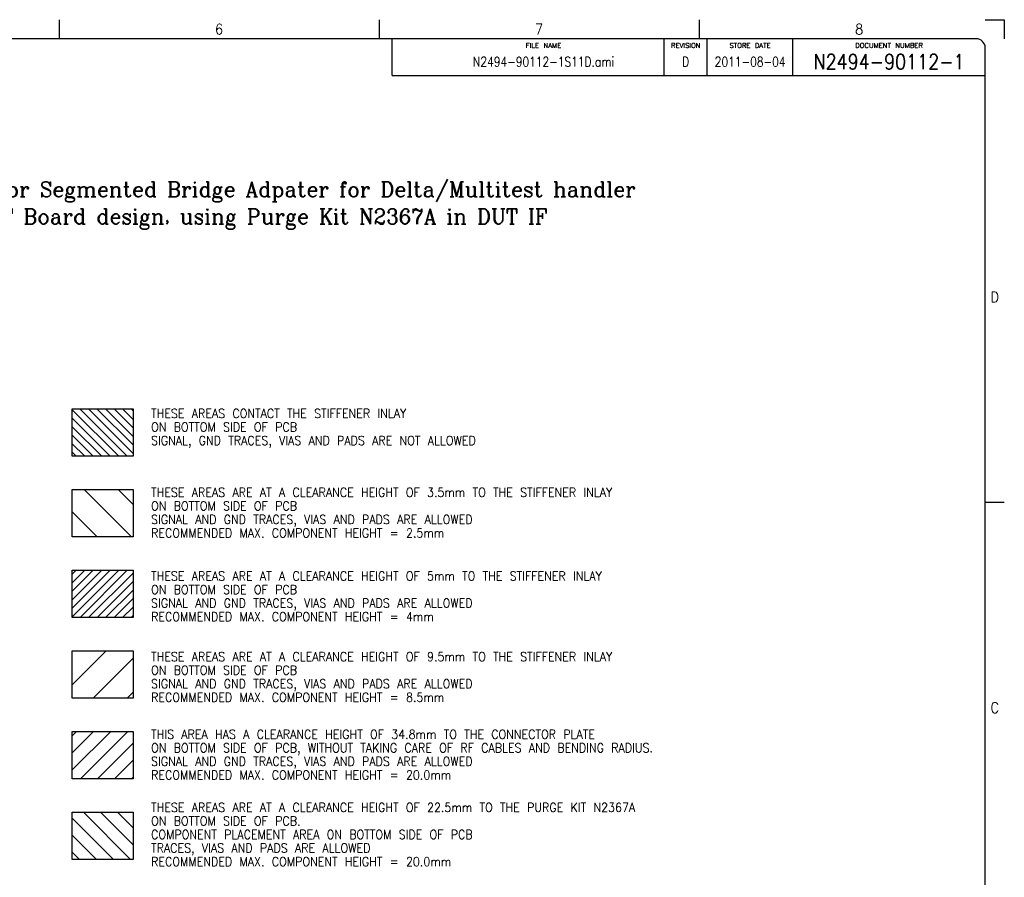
# Model space of a CAD drawing. Header units: inches. Extents: x 0 to 841, y 0 to 594.
# Tile 16 of 16: x 514 to 841, y 309 to 594. Entities that reach past the tile are written whole.
import ezdxf

# ---------------------------------------------------------------- set-up
doc = ezdxf.new("R2010")
doc.units = ezdxf.units.IN
doc.layers.add('1', color=7, linetype='Continuous')
doc.styles.add('CONVERTER_12', font='complex.shx', dxfattribs={"width": 0.973})
doc.styles.add('CONVERTER_16', font='txt.shx', dxfattribs={"width": 0.9})
doc.styles.add('CONVERTER_17', font='txt.shx', dxfattribs={"width": 0.81})
doc.styles.add('CONVERTER_18', font='complex.shx', dxfattribs={"width": 0.855})
doc.styles.add('CONVERTER_19', font='txt.shx', dxfattribs={"width": 1.035})

# ---------------------------------------------------------------- blocks, each defined once
blk = doc.blocks.new('front1__3', base_point=(427.84, 364.74))
at = {"layer": '1', "linetype": 'Continuous'}
h = blk.add_hatch(dxfattribs=at)
h.set_pattern_fill('_USER', color=1, scale=2, angle=-45, pattern_type=0)
h.set_pattern_definition([(-45, (0, 0), (1.4142136, 1.4142136), [])])
h.paths.add_polyline_path([(551.47, 464.6), (551.47, 448.89), (531.27, 448.89), (531.27, 464.6)])
h = blk.add_hatch(dxfattribs=at)
h.set_pattern_fill('_USER', color=1, scale=8, angle=315, pattern_type=0)
h.set_pattern_definition([(315, (0, 0), (5.65685, 5.65685), [])])
h.paths.add_polyline_path([(551.47, 437.79), (551.47, 422.08), (531.27, 422.08), (531.27, 437.79)])
h = blk.add_hatch(dxfattribs=at)
h.set_pattern_fill('_USER', color=1, scale=2, angle=45, pattern_type=0)
h.set_pattern_definition([(45, (0, 0), (-1.4142136, 1.4142136), [])])
h.paths.add_polyline_path([(551.47, 410.97), (551.47, 395.26), (531.27, 395.26), (531.27, 410.97)])
h = blk.add_hatch(dxfattribs=at)
h.set_pattern_fill('_USER', color=1, scale=8, angle=45, pattern_type=0)
h.set_pattern_definition([(45, (0, 0), (-5.65685, 5.65685), [])])
h.paths.add_polyline_path([(551.47, 384.16), (551.47, 368.45), (531.27, 368.45), (531.27, 384.16)])
h = blk.add_hatch(dxfattribs=at)
h.set_pattern_fill('_USER', color=1, scale=4, angle=45, pattern_type=0)
h.set_pattern_definition([(45, (0, 0), (-2.828427, 2.828427), [])])
h.paths.add_polyline_path([(551.47, 357.35), (551.47, 341.64), (531.27, 341.64), (531.27, 357.35)])
h = blk.add_hatch(dxfattribs=at)
h.set_pattern_fill('_USER', color=1, scale=4, angle=315, pattern_type=0)
h.set_pattern_definition([(315, (0, 0), (2.828427, 2.828427), [])])
h.paths.add_polyline_path([(551.47, 330.54), (551.47, 314.83), (531.27, 314.83), (531.27, 330.54)])
at = {"layer": '1', "color": 7, "linetype": 'Continuous'}
for p, q in [((531.27, 464.6), (551.47, 464.6)), ((531.27, 448.89), (531.27, 464.6)), ((551.47, 464.6), (551.47, 448.89)), ((551.47, 448.89), (531.27, 448.89)), ((531.27, 422.08), (531.27, 437.79)), ((531.27, 437.79), (551.47, 437.79)), ((551.47, 437.79), (551.47, 422.08)), ((551.47, 422.08), (531.27, 422.08)), ((531.27, 395.26), (531.27, 410.97)), ((531.27, 410.97), (551.47, 410.97)), ((551.47, 410.97), (551.47, 395.26)), ((551.47, 395.26), (531.27, 395.26)), ((531.27, 384.16), (551.47, 384.16)), ((531.27, 368.45), (531.27, 384.16)), ((551.47, 384.16), (551.47, 368.45)), ((551.47, 368.45), (531.27, 368.45)), ((531.27, 341.64), (531.27, 357.35)), ((531.27, 357.35), (551.47, 357.35)), ((551.47, 357.35), (551.47, 341.64)), ((551.47, 341.64), (531.27, 341.64)), ((531.27, 330.54), (551.47, 330.54)), ((531.27, 314.83), (531.27, 330.54)), ((551.47, 330.54), (551.47, 314.83)), ((551.47, 314.83), (531.27, 314.83))]:
    blk.add_line(p, q, dxfattribs=at)
at = {"layer": '1', "color": 1, "char_height": 3, "attachment_point": 7, "line_spacing_factor": 0.90036, "style": 'CONVERTER_16'}
for s, insert in [('THESE AREAS CONTACT THE STIFFENER INLAY\\PON BOTTOM SIDE OF PCB\\PSIGNAL, GND TRACES, VIAS AND PADS ARE NOT ALLOWED', (557.46, 451.67)), ('THESE AREAS ARE AT A CLEARANCE HEIGHT OF 3.5mm TO THE STIFFENER INLAY\\PON BOTTOM SIDE OF PCB\\PSIGNAL AND GND TRACES, VIAS AND PADS ARE ALLOWED\\PRECOMMENDED MAX. COMPONENT HEIGHT = 2.5mm', (557.46, 421.85)), ('THESE AREAS ARE AT A CLEARANCE HEIGHT OF 5mm TO THE STIFFENER INLAY\\PON BOTTOM SIDE OF PCB\\PSIGNAL AND GND TRACES, VIAS AND PADS ARE ALLOWED\\PRECOMMENDED MAX. COMPONENT HEIGHT = 4mm', (557.46, 394.04)), ('THESE AREAS ARE AT A CLEARANCE HEIGHT OF 9.5mm TO THE STIFFENER INLAY\\PON BOTTOM SIDE OF PCB\\PSIGNAL AND GND TRACES, VIAS AND PADS ARE ALLOWED\\PRECOMMENDED MAX. COMPONENT HEIGHT = 8.5mm', (557.46, 367.23)), ('THIS AREA HAS A CLEARANCE HEIGHT OF 34.8mm TO THE CONNECTOR PLATE\\PON BOTTOM SIDE OF PCB, WITHOUT TAKING CARE OF RF CABLES AND BENDING RADIUS.\\PSIGNAL AND GND TRACES, VIAS AND PADS ARE ALLOWED\\PRECOMMENDED MAX. COMPONENT HEIGHT = 20.0mm', (557.46, 341.42)), ('THESE AREAS ARE AT A CLEARANCE HEIGHT OF 22.5mm TO THE PURGE KIT N2367A\\PON BOTTOM SIDE OF PCB.\\PCOMPONENT PLACEMENT AREA ON BOTTOM SIDE OF PCB\\PTRACES, VIAS AND PADS ARE ALLOWED\\PRECOMMENDED MAX. COMPONENT HEIGHT = 20.0mm', (557.46, 312.61))]:
    blk.add_mtext(s, dxfattribs=dict(at, insert=insert))
blk = doc.blocks.new('2__4', base_point=(446.11, 338.72))
blk.add_blockref('front1__3', (427.84, 364.74))
at = {"layer": '1', "color": 1, "insert": (389.97, 524.4), "char_height": 5, "attachment_point": 7, "line_spacing_factor": 1.080432, "style": 'CONVERTER_12'}
blk.add_mtext('Port Scale RF DUT Board setup for Segmented Bridge Adpater for Delta/Multitest handler\\PKeep-out area definition for DUT Board design, using Purge Kit N2367A in DUT IF', dxfattribs=at)
blk = doc.blocks.new('rf_stiffener_assy__5', base_point=(446.11, 338.72))
at = {"layer": '1'}
blk.add_blockref('2__4', (446.11, 338.72), dxfattribs=at)
blk = doc.blocks.new('TOP__6', base_point=(428.566, 317.897))
blk.add_blockref('rf_stiffener_assy__5', (446.106, 338.724))
blk = doc.blocks.new('2__7', base_point=(428.57, 317.9))
blk.add_blockref('TOP__6', (428.57, 317.9))
blk = doc.blocks.new('N2494-90111-1__8', base_point=(428.566, 317.897))
at = {"layer": '1'}
blk.add_blockref('2__7', (428.566, 317.897), dxfattribs=at)
blk = doc.blocks.new('Drawing_Grid_Zones__9', base_point=(6.35, 6.35))
at = {"layer": '1', "color": 4, "linetype": 'Continuous'}
for p, q in [((526.8625, 594), (526.8625, 587.65)), ((633.225, 594), (633.225, 587.65)), ((739.5875, 594), (739.5875, 587.65)), ((834.65, 594), (841, 594)), ((841, 594), (841, 587.65)), ((841, 433.525), (834.65, 433.525))]:
    blk.add_line(p, q, dxfattribs=at)
at = {"layer": '1', "color": 4, "char_height": 3.5, "attachment_point": 5, "line_spacing_factor": 1.080432, "style": 'CONVERTER_16'}
for s, insert in [('6', (580.04375, 590.825)), ('7', (686.40625, 590.825)), ('8', (792.76875, 590.825)), ('D', (837.825, 501.7875)), ('C', (837.825, 365.2625))]:
    blk.add_mtext(s, dxfattribs=dict(at, insert=insert))
blk = doc.blocks.new('A1_Size_Verigy_Frame__11', base_point=(6.35, 6.35))
at = {"color": 7, "linetype": 'Continuous'}
for p, q in [((637.56, 575.41), (637.56, 587.65)), ((770.75, 575.41), (770.75, 587.65)), ((637.56, 575.41), (834.65, 575.41))]:
    blk.add_line(p, q, dxfattribs=at)
at = {"layer": '1', "color": 7, "linetype": 'Continuous'}
for p, q in [((831.65, 587.65), (9.35, 587.65)), ((834.65, 9.35), (834.65, 584.65))]:
    blk.add_line(p, q, dxfattribs=at)
at = {"layer": '1', "color": 4, "linetype": 'Continuous'}
for p, q in [((728, 575.41), (728, 587.65)), ((742.28, 575.41), (742.28, 587.65))]:
    blk.add_line(p, q, dxfattribs=at)
at = {"layer": '1', "color": 7, "linetype": 'Continuous'}
blk.add_arc((831.65, 584.65), 3, 0, 90, dxfattribs=at)
at = {"layer": '1'}
blk.add_blockref('Drawing_Grid_Zones__9', (6.35, 6.35), dxfattribs=at)
at = {"color": 4}
for s, insert, char_height, attachment_point, line_spacing_factor, style in [('FILE NAME', (687.87, 586.24), 1.6, 2, 1.12545, 'CONVERTER_19'), ('REVISION', (735.14, 586.24), 1.6, 2, 1.12545, 'CONVERTER_19'), ('STORE DATE', (756.52, 586.24), 1.6, 2, 1.12545, 'CONVERTER_19'), ('DOCUMENT NUMBER', (802.7, 586.24), 1.6, 2, 1.12545, 'CONVERTER_19'), ('N2494-90112-1S11D.ami', (687.87, 580.01), 3.2, 5, 1.020408, 'CONVERTER_17'), ('2011-08-04', (756.52, 580.01), 3.2, 5, 1.020408, 'CONVERTER_17')]:
    blk.add_mtext(s, dxfattribs=dict(at, insert=insert, char_height=char_height, attachment_point=attachment_point, line_spacing_factor=line_spacing_factor, style=style))
at = {"color": 3, "insert": (802.7, 580.01), "char_height": 5, "attachment_point": 5, "line_spacing_factor": 1.020408, "style": 'CONVERTER_18'}
blk.add_mtext('N2494-90112-1', dxfattribs=at)
at = {"layer": '1', "color": 4, "insert": (735.14, 580.01), "char_height": 3.2, "attachment_point": 5, "line_spacing_factor": 1.020408, "style": 'CONVERTER_17'}
blk.add_mtext('D', dxfattribs=at)

msp = doc.modelspace()

# ---------------------------------------------------------------- block references
for name, p in [('A1_Size_Verigy_Frame__11', (6.35, 6.35)), ('N2494-90111-1__8', (428.57, 317.9))]:
    msp.add_blockref(name, p)

doc.saveas('drawing.dxf')
